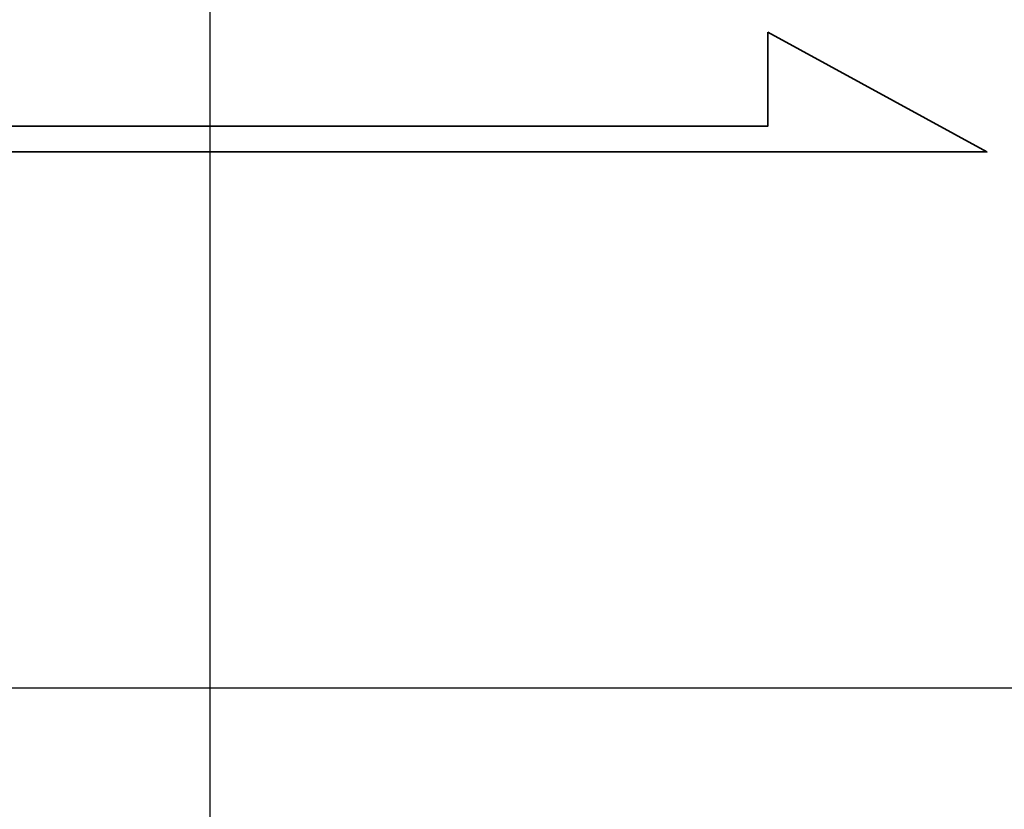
# Model space of a CAD drawing. Header units: millimetres. Extents: x 622 to 758, y 821 to 908.
# Tile 46 of 53: x 742.74 to 745.38, y 856.31 to 858.43. Entities that reach past the tile are written whole.
import ezdxf
from ezdxf.lldxf.tags import DXFTag

# ---------------------------------------------------------------- set-up
doc = ezdxf.new("R2010")
doc.units = ezdxf.units.MM
doc.header["$LTSCALE"] = 0.1
doc.layers.add('layer 1', color=7, linetype='CONTINUOUS')
tags = doc.linetypes.add('DASHED', pattern=[25.72, 12.86, -12.86]).pattern_tags.tags
tags[6:7] = [DXFTag(74, 4), DXFTag(75, 0), DXFTag(340, '0'), DXFTag(46, 0.0), DXFTag(50, 0.0), DXFTag(44, 0.0), DXFTag(45, 0.0)]
tags[4:5] = [DXFTag(74, 4), DXFTag(75, 0), DXFTag(340, '0'), DXFTag(46, 0.0), DXFTag(50, 0.0), DXFTag(44, 0.0), DXFTag(45, 0.0)]

msp = doc.modelspace()

# ---------------------------------------------------------------- linework, layer by layer
at = {"layer": 'layer 1', "linetype": 'DASHED'}
msp.add_line((743.2544, 842.6373), (743.2544, 870.6373), dxfattribs=at)
at = {"layer": 'layer 1'}
msp.add_line((701.5331, 856.6373), (753.3526, 856.6373), dxfattribs=at)
at = {"layer": 'layer 1', "color": 1, "lineweight": 35}
msp.add_open_spline([(744.7463, 858.3918), (744.7463, 858.3918), (744.7463, 858.156), (744.7463, 858.156), (744.7463, 858.156), (744.7463, 858.156), (744.7463, 858.1398), (744.7463, 858.1398), (744.7463, 858.1398), (744.7463, 858.1398), (744.7301, 858.1398), (744.7301, 858.1398), (744.7301, 858.1398), (744.7301, 858.1398), (730.9504, 858.1398), (730.9504, 858.1398), (730.9504, 858.1398), (730.9504, 858.1398), (730.9504, 858.0714), (730.9504, 858.0714), (730.9504, 858.0714), (730.9504, 858.0714), (745.3328, 858.0714), (745.3328, 858.0714), (745.3328, 858.0714), (745.3328, 858.0714), (744.7463, 858.3918), (744.7463, 858.3918)], degree=3, knots=[0, 0, 0, 0, 0.142857, 0.142857, 0.142857, 0.142857, 0.285714, 0.285714, 0.285714, 0.285714, 0.428571, 0.428571, 0.428571, 0.428571, 0.571429, 0.571429, 0.571429, 0.571429, 0.714286, 0.714286, 0.714286, 0.714286, 0.857143, 0.857143, 0.857143, 0.857143, 1, 1, 1, 1], dxfattribs=at)

doc.saveas('drawing.dxf')
